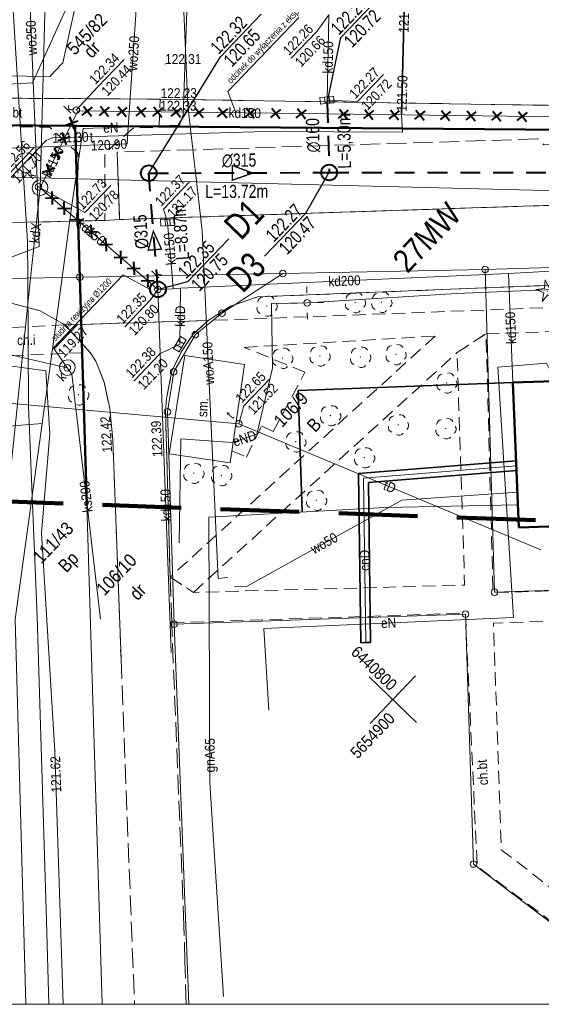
# Model space of a CAD drawing. Extents: x 0 to 6443539, y 0 to 5655063.
# Tile 37 of 64: x 6441157 to 6441197, y 5654557 to 5654632. Entities that reach past the tile are written whole.
import ezdxf
from ezdxf.enums import TextEntityAlignment as Align

# ---------------------------------------------------------------- set-up
doc = ezdxf.new("R2010")
doc.units = 0
doc.header["$MEASUREMENT"] = 0
for name, pattern in [('1.0_0.5', [1.5, 1, -0.5]), ('1.5_0.5', [2, 1.5, -0.5]), ('1.5_1.0', [2.5, 1.5, -1]), ('2', [0.9, 0.6, -0.3]), ('219-500', [0]), ('PRZER2-1', [3, 2, -1]), ('PRZER3-1', [4, 3, -1])]:
    doc.linetypes.add(name, pattern=pattern)
doc.layers.get('0').update_dxf_attribs({"color": 2, "linetype": 'CONTINUOUS', "lineweight": 5})
for name, color, linetype, lineweight in [('!kanalizacja deszczowa', 24, '1.5_1.0', 40), ('!odcinek do zamulenia', 4, 'CONTINUOUS', 40), ('!opisy', 7, 'CONTINUOUS', 18), ('!studnie', 24, 'CONTINUOUS', 40), ('1ramki', 7, 'PRZER2-1', 18), ('Warstwa 63', 7, 'CONTINUOUS', 0), ('z - MPZT', 121, 'PRZER3-1', 18), ('z -kartowanie', 1, 'CONTINUOUS', 5)]:
    doc.layers.add(name, color=color, linetype=linetype, lineweight=lineweight)
for name, color, linetype in [('202-punkt graniczny', 7, 'CONTINUOUS'), ('210-oznaczenie konturu użytku gruntowego', 7, 'CONTINUOUS'), ('211-numer działki ewidencyjnej', 7, 'CONTINUOUS'), ('218-kontur użytku gruntowego', 7, 'CONTINUOUS'), ('219-działka ewidencyjna', 7, 'CONTINUOUS'), ('312-budynek ewidencyjny', 7, 'CONTINUOUS'), ('chodnik', 7, 'CONTINUOUS'), ('chodnik-Atr17', 7, 'CONTINUOUS'), ('drzewo iglaste', 7, 'CONTINUOUS'), ('drzewo liściaste', 7, 'CONTINUOUS'), ('jezdnia', 7, 'CONTINUOUS'), ('komora podziemna', 7, 'CONTINUOUS'), ('kratka ściekowa', 7, 'CONTINUOUS'), ('krawężnik', 7, 'CONTINUOUS'), ('latarnia', 7, 'CONTINUOUS'), ('Liczby', 7, 'CONTINUOUS'), ('Linie_odn', 7, 'CONTINUOUS'), ('obszar utwardzony', 7, 'CONTINUOUS'), ('obudowa ochronna przewodu', 7, 'CONTINUOUS'), ('Opis_PZ', 7, 'CONTINUOUS'), ('pikieta sztuczna', 7, 'CONTINUOUS'), ('pikieta sztuczna-Atr2', 7, 'CONTINUOUS'), ('przewód ciepłowniczy', 7, 'CONTINUOUS'), ('przewód ciepłowniczy-Atr1', 7, 'CONTINUOUS'), ('przewód elektroenergetyczny podziemny', 7, 'CONTINUOUS'), ('przewód elektroenergetyczny podziemny-Atr1', 7, 'CONTINUOUS'), ('przewód gazowy', 7, 'CONTINUOUS'), ('przewód gazowy-Atr1', 7, 'CONTINUOUS'), ('przewód kanalizacyjny', 7, 'CONTINUOUS'), ('przewód kanalizacyjny-Atr1', 7, 'CONTINUOUS'), ('przewód telekomunikacyjny podziemny', 7, 'CONTINUOUS'), ('przewód telekomunikacyjny podziemny-Atr1', 7, 'CONTINUOUS'), ('przewód wodociągowy', 7, 'CONTINUOUS'), ('przewód wodociągowy-Atr1', 7, 'CONTINUOUS'), ('rzedna', 7, 'CONTINUOUS'), ('rzedna-Atr2', 7, 'CONTINUOUS'), ('rzedna-Atr3', 7, 'CONTINUOUS'), ('Teksty', 7, 'CONTINUOUS'), ('Wymiary', 7, 'CONTINUOUS'), ('właz do komory lub kanału - okrągły', 7, 'CONTINUOUS'), ('właz do komory lub kanału - okrągły-Atr17', 7, 'CONTINUOUS'), ('Zakres', 7, 'CONTINUOUS')]:
    doc.layers.add(name, color=color, linetype=linetype)
doc.styles.add('MapaZas', font='geodezja.shx', dxfattribs={"width": 0.9})
doc.styles.get("Standard").update_dxf_attribs({"font": 'Working1250', "width": 0.75})
doc.linetypes.add('NLZ', pattern='A,3,-1,[35,msgB.shx,S=0.008,R=0,X=-0.5,Y=0],3', length=7)
doc.linetypes.add('OLZ', pattern='A,3,-1,[36,msgB.shx,S=0.008,R=0,X=-0.5,Y=0],3', length=7)

# ---------------------------------------------------------------- blocks, each defined once
blk = doc.blocks.new('202')
at = {"color": 0, "linetype": 'Continuous', "lineweight": 0}
blk.add_circle((0, 0), 0.25, dxfattribs=at)
blk = doc.blocks.new('PW01')
at = {"linetype": 'Continuous', "lineweight": 13}
h = blk.add_hatch(color=0, dxfattribs=at)
edge = h.paths.add_edge_path()
edge.add_arc((0, 0), 0.045, 0, 360)
blk = doc.blocks.new('US05')
at = {"color": 0, "linetype": 'Continuous', "lineweight": 13}
for p, q in [((-0.525, -0.25), (-0.525, 0.25)), ((-0.525, 0.25), (-0.175, 0.25)), ((-0.175, -0.25), (-0.175, 0.25)), ((-0.175, 0.25), (0.175, 0.25)), ((0.175, -0.25), (0.175, 0.25)), ((0.175, 0.25), (0.525, 0.25)), ((0.525, -0.25), (0.525, 0.25)), ((-0.525, -0.25), (-0.175, -0.25)), ((-0.175, -0.25), (0.175, -0.25)), ((0.175, -0.25), (0.525, -0.25))]:
    blk.add_line(p, q, dxfattribs=at)
blk = doc.blocks.new('OP021')
at = {"linetype": 'Continuous', "lineweight": 13}
h = blk.add_hatch(color=0, dxfattribs=at)
edge = h.paths.add_edge_path()
edge.add_arc((0, 0), 0.05, 0, 360)
at = {"color": 0, "linetype": 'Continuous', "lineweight": 13}
for centre, start, end in [((0, 0.4), 49.272, 130.728), ((-0.38, 0.124), 121.308, 202.548), ((0.38, 0.124), 337.452, 58.692), ((-0.235, -0.324), 193.221, 274.871), ((0.235, -0.324), 265.129, 346.779)]:
    blk.add_arc(centre, 0.4, start, end, dxfattribs=at)
blk = doc.blocks.new('US22')
at = {"color": 0, "linetype": 'Continuous', "lineweight": 13}
blk.add_circle((0, 0), 0.25, dxfattribs=at)
blk = doc.blocks.new('SM01')
at = {"color": 0, "linetype": 'Continuous', "lineweight": 13}
for p, q in [((-0.53, 0.531), (-0.883, 0.884)), ((0.531, 0.531), (0.884, 0.884)), ((-0.53, -0.53), (-0.883, -0.883)), ((0.531, -0.53), (0.884, -0.883))]:
    blk.add_line(p, q, dxfattribs=at)
blk.add_circle((0, 0), 0.25, dxfattribs=at)
blk = doc.blocks.new('OP011')
at = {"linetype": 'Continuous', "lineweight": 13}
h = blk.add_hatch(color=0, dxfattribs=at)
edge = h.paths.add_edge_path()
edge.add_arc((0, 0), 0.05, 0, 360)
at = {"color": 0, "linetype": 'Continuous', "lineweight": 13}
for p, q in [((-0.828, -0.268), (-0.283, 0.093)), ((-0.283, 0.093), (-0.512, 0.706)), ((-0.512, 0.706), (0, 0.299)), ((0, 0.299), (0.512, 0.706)), ((0.512, 0.706), (0.283, 0.093)), ((0.283, 0.093), (0.828, -0.268)), ((-0.175, -0.24), (-0.828, -0.268)), ((0, -0.87), (-0.175, -0.24)), ((0.175, -0.24), (0, -0.87)), ((0.828, -0.268), (0.175, -0.24))]:
    blk.add_line(p, q, dxfattribs=at)

msp = doc.modelspace()

# ---------------------------------------------------------------- linework, layer by layer
at = {"layer": '!kanalizacja deszczowa'}
for points in [[(6441180.904, 5654625.332), (6441181.054, 5654620.049)], [(6441167.318, 5654620.002), (6441181.054, 5654620.049), (6441239.33, 5654620.068), (6441251.385, 5654619.903)], [(6441168.019, 5654611.162), (6441167.318, 5654620.002)]]:
    msp.add_lwpolyline(points, dxfattribs=at)
at = {"layer": '!kanalizacja deszczowa', "linetype": 'ByBlock'}
for points in [[(6441175.225, 5654620.007, 0.1, 0.1, 0), (6441173.681, 5654620.588, 0.1, 0.1, 0), (6441173.669, 5654619.46, 0.1, 0.1, 0)], [(6441167.668, 5654615.582, 0.1, 0.1, 0), (6441167.269, 5654614.137, 0.1, 0.1, 0), (6441168.291, 5654614.218, 0.1, 0.1, 0)]]:
    msp.add_lwpolyline(points, format="xyseb", close=True, dxfattribs=at)
at = {"layer": '!odcinek do zamulenia'}
for p, q in [((6441162.257, 5654624.419), (6441163.033, 5654625.033)), ((6441162.337, 5654625.114), (6441162.952, 5654624.338)), ((6441163.556, 5654624.403), (6441164.332, 5654625.018)), ((6441163.637, 5654625.098), (6441164.252, 5654624.322)), ((6441164.906, 5654624.386), (6441165.682, 5654625.001)), ((6441164.986, 5654625.082), (6441165.601, 5654624.306)), ((6441166.356, 5654624.369), (6441167.132, 5654624.983)), ((6441166.437, 5654625.064), (6441167.052, 5654624.288)), ((6441167.626, 5654624.353), (6441168.402, 5654624.968)), ((6441167.707, 5654625.049), (6441168.321, 5654624.273)), ((6441169.036, 5654624.336), (6441169.812, 5654624.951)), ((6441169.117, 5654625.031), (6441169.731, 5654624.255)), ((6441170.756, 5654624.315), (6441171.532, 5654624.93)), ((6441170.837, 5654625.011), (6441171.451, 5654624.234)), ((6441172.556, 5654624.293), (6441173.332, 5654624.908)), ((6441172.637, 5654624.989), (6441173.251, 5654624.213)), ((6441174.656, 5654624.268), (6441175.432, 5654624.882)), ((6441174.736, 5654624.963), (6441175.351, 5654624.187)), ((6441176.606, 5654624.244), (6441177.382, 5654624.859)), ((6441176.686, 5654624.939), (6441177.301, 5654624.163)), ((6441178.555, 5654624.22), (6441179.331, 5654624.835)), ((6441178.636, 5654624.915), (6441179.251, 5654624.139)), ((6441181.755, 5654624.181), (6441182.531, 5654624.796)), ((6441181.836, 5654624.876), (6441182.45, 5654624.1)), ((6441183.687, 5654624.157), (6441184.463, 5654624.772)), ((6441183.768, 5654624.852), (6441184.382, 5654624.076)), ((6441185.636, 5654624.132), (6441186.412, 5654624.747)), ((6441185.717, 5654624.828), (6441186.331, 5654624.052)), ((6441187.585, 5654624.108), (6441188.361, 5654624.722)), ((6441187.665, 5654624.803), (6441188.28, 5654624.027)), ((6441189.614, 5654624.779), (6441190.229, 5654624.003)), ((6441191.563, 5654624.754), (6441192.178, 5654623.978)), ((6441193.512, 5654624.729), (6441194.126, 5654623.953)), ((6441160.977, 5654623.664), (6441161.914, 5654623.984)), ((6441161.286, 5654624.292), (6441161.605, 5654623.355)), ((6441189.534, 5654624.083), (6441190.31, 5654624.698)), ((6441191.482, 5654624.059), (6441192.258, 5654624.673)), ((6441193.431, 5654624.034), (6441194.207, 5654624.649)), ((6441195.38, 5654624.009), (6441196.156, 5654624.624)), ((6441195.461, 5654624.705), (6441196.075, 5654623.929)), ((6441160.395, 5654622.479), (6441161.332, 5654622.799)), ((6441160.704, 5654623.107), (6441161.023, 5654622.171)), ((6441160.139, 5654621.959), (6441160.459, 5654621.022)), ((6441159.831, 5654621.33), (6441160.768, 5654621.65)), ((6441159.23, 5654620.088), (6441160.167, 5654620.407)), ((6441159.539, 5654620.716), (6441159.859, 5654619.779)), ((6441159.457, 5654618.1), (6441160.446, 5654618.131)), ((6441159.936, 5654618.61), (6441159.967, 5654617.621)), ((6441160.366, 5654617.317), (6441161.356, 5654617.348)), ((6441160.845, 5654617.827), (6441160.876, 5654616.837)), ((6441161.367, 5654616.454), (6441162.356, 5654616.485)), ((6441161.846, 5654616.965), (6441161.877, 5654615.975)), ((6441162.916, 5654616.031), (6441162.947, 5654615.041)), ((6441162.437, 5654615.52), (6441163.426, 5654615.551)), ((6441164.036, 5654615.065), (6441164.067, 5654614.076)), ((6441163.557, 5654614.555), (6441164.546, 5654614.586)), ((6441164.694, 5654613.575), (6441165.683, 5654613.606)), ((6441165.173, 5654614.085), (6441165.204, 5654613.096)), ((6441165.685, 5654612.733), (6441166.674, 5654612.764)), ((6441166.164, 5654613.244), (6441166.195, 5654612.254)), ((6441167.218, 5654612.323), (6441167.249, 5654611.333)), ((6441166.739, 5654611.813), (6441167.728, 5654611.844))]:
    msp.add_line(p, q, dxfattribs=at)
at = {"layer": '!opisy', "color": 24}
for points in [[(6441178.743, 5654631.847), (6441173.349, 5654626.214), (6441173.954, 5654624.597)], [(6441159.981, 5654606.619), (6441165.375, 5654612.252), (6441167.419, 5654611.157)]]:
    msp.add_lwpolyline(points, dxfattribs=at)
at = {"layer": '!studnie'}
for centre in [(6441167.318, 5654620.002), (6441181.054, 5654620.049), (6441168.019, 5654611.162)]:
    msp.add_circle(centre, 0.6, dxfattribs=at)
at = {"color": 0, "lineweight": 13}
for p, q in [((6441187.715, 5654578.199), (6441184.104, 5654581.657)), ((6441187.715, 5654578.199), (6441184.104, 5654581.657)), ((6441187.715, 5654578.199), (6441184.104, 5654581.657)), ((6441187.715, 5654578.199), (6441184.104, 5654581.657)), ((6441185.91, 5654579.928), (6441187.639, 5654581.734)), ((6441185.91, 5654579.928), (6441187.639, 5654581.734)), ((6441184.181, 5654578.123), (6441185.91, 5654579.928)), ((6441184.181, 5654578.123), (6441185.91, 5654579.928))]:
    msp.add_line(p, q, dxfattribs=at)
at = {"layer": '1ramki', "color": 0, "linetype": 'Continuous', "lineweight": 13, "flags": 128}
msp.add_lwpolyline([(6441071.681, 5654696.745), (6441272.347, 5654696.745), (6441272.347, 5654556.737), (6441071.681, 5654556.737)], close=True, dxfattribs=at)
msp.add_lwpolyline([(6441071.681, 5654696.745), (6441272.347, 5654696.745), (6441272.347, 5654556.737), (6441071.681, 5654556.737)], close=True, dxfattribs=at)
at = {"layer": '218-kontur użytku gruntowego', "color": 0, "linetype": 'Continuous', "lineweight": 13, "flags": 128}
for points in [[(6441213.965, 5654613.304), (6441192.924, 5654612.671)], [(6441192.924, 5654612.671), (6441213.965, 5654613.304)], [(6441162.064, 5654612.081), (6441152.633, 5654611.905)], [(6441152.633, 5654611.905), (6441162.064, 5654612.081)], [(6441177.533, 5654612.359), (6441172.895, 5654609.352)], [(6441172.895, 5654609.352), (6441177.533, 5654612.359)], [(6441192.924, 5654612.671), (6441177.533, 5654612.359)], [(6441177.533, 5654612.359), (6441192.924, 5654612.671)], [(6441172.895, 5654609.352), (6441170.865, 5654607.709)], [(6441170.865, 5654607.709), (6441172.895, 5654609.352)], [(6441170.865, 5654607.709), (6441169.215, 5654604.887)], [(6441169.215, 5654604.887), (6441170.865, 5654607.709)], [(6441169.215, 5654604.887), (6441168.751, 5654601.829)], [(6441168.751, 5654601.829), (6441169.215, 5654604.887)], [(6441168.751, 5654601.829), (6441169.242, 5654585.671)], [(6441169.242, 5654585.671), (6441168.751, 5654601.829)]]:
    msp.add_lwpolyline(points, dxfattribs=at)
at = {"layer": '218-kontur użytku gruntowego', "color": 0, "linetype": 'Continuous', "lineweight": 13}
for points in [[(6441163.779, 5654556.737), (6441162.064, 5654612.081)], [(6441162.064, 5654612.081), (6441163.779, 5654556.737)], [(6441169.242, 5654585.671), (6441170.363, 5654556.737)], [(6441170.363, 5654556.737), (6441169.242, 5654585.671)]]:
    msp.add_lwpolyline(points, dxfattribs=at)
at = {"layer": '219-działka ewidencyjna', "color": 0, "linetype": '219-500', "lineweight": 13, "flags": 128}
for points in [[(6441213.886, 5654618.282), (6441130.262, 5654620.367)], [(6441213.965, 5654613.304), (6441192.924, 5654612.671)], [(6441152.633, 5654611.905), (6441162.064, 5654612.081)], [(6441177.533, 5654612.359), (6441162.064, 5654612.081)], [(6441177.533, 5654612.359), (6441172.895, 5654609.352)], [(6441192.924, 5654612.671), (6441177.533, 5654612.359)], [(6441192.924, 5654612.671), (6441193.64, 5654588.116)], [(6441172.895, 5654609.352), (6441170.865, 5654607.709)], [(6441169.215, 5654604.887), (6441170.865, 5654607.709)], [(6441168.751, 5654601.829), (6441169.215, 5654604.887)], [(6441169.242, 5654585.671), (6441168.751, 5654601.829)], [(6441193.64, 5654588.116), (6441235.162, 5654589.504)], [(6441191.441, 5654586.442), (6441169.242, 5654585.671)], [(6441191.441, 5654586.442), (6441192.037, 5654567.415)], [(6441192.037, 5654567.415), (6441198.811, 5654562.286)]]:
    msp.add_lwpolyline(points, dxfattribs=at)
at = {"layer": '219-działka ewidencyjna', "color": 0, "linetype": '219-500', "lineweight": 13}
for points in [[(6441162.064, 5654612.081), (6441163.779, 5654556.737)], [(6441170.363, 5654556.737), (6441169.242, 5654585.671)]]:
    msp.add_lwpolyline(points, dxfattribs=at)
at = {"layer": '312-budynek ewidencyjny', "color": 0, "linetype": 'Continuous', "lineweight": 50, "flags": 128}
for points in [[(6441195.048, 5654604.075), (6441226.507, 5654605.074)], [(6441195.492, 5654593.03), (6441195.048, 5654604.075)], [(6441226.823, 5654594.083), (6441195.492, 5654593.03)]]:
    msp.add_lwpolyline(points, dxfattribs=at)
at = {"layer": 'chodnik', "color": 0, "linetype": '1.0_0.5', "lineweight": 13}
for p, q in [((6441231.802, 5654611.067), (6441171.839, 5654608.784)), ((6441171.839, 5654608.784), (6441170.709, 5654607.749)), ((6441189.122, 5654607.603), (6441168.952, 5654589.258)), ((6441170.709, 5654607.749), (6441169.804, 5654606.428)), ((6441174.592, 5654606.743), (6441189.122, 5654607.603)), ((6441190.797, 5654606.345), (6441193.008, 5654607.786)), ((6441193.008, 5654607.786), (6441202.699, 5654608.074)), ((6441179.21, 5654604.842), (6441174.592, 5654606.743)), ((6441169.804, 5654606.428), (6441169.072, 5654604.941)), ((6441170.717, 5654588.094), (6441190.797, 5654606.345)), ((6441169.072, 5654604.941), (6441168.679, 5654602.853)), ((6441176.803, 5654600.334), (6441179.21, 5654604.842)), ((6441168.679, 5654602.853), (6441168.595, 5654601.839)), ((6441174.766, 5654598.394), (6441175.903, 5654600.781)), ((6441175.903, 5654600.781), (6441176.803, 5654600.334)), ((6441173.651, 5654598.873), (6441174.766, 5654598.394)), ((6441168.952, 5654589.258), (6441170.717, 5654588.094))]:
    msp.add_line(p, q, dxfattribs=at)
at = {"layer": 'chodnik', "color": 0, "linetype": '1.0_0.5', "lineweight": 13, "flags": 128}
for points in [[(6441168.178, 5654625.637), (6441153.366, 5654625.726), (6441144.133, 5654625.859), (6441142.701, 5654625.679), (6441141.626, 5654625.352), (6441130.327, 5654621.302), (6441130.41, 5654621.056), (6441130.493, 5654620.796), (6441130.591, 5654620.551), (6441130.695, 5654620.313), (6441130.924, 5654619.844), (6441131.056, 5654619.62), (6441131.342, 5654619.181), (6441131.502, 5654618.972), (6441131.836, 5654618.569), (6441132.205, 5654618.188), (6441132.588, 5654617.836), (6441132.789, 5654617.67), (6441133.005, 5654617.519), (6441133.449, 5654617.232), (6441133.664, 5654617.095), (6441133.9, 5654616.98), (6441135.005, 5654619.869), (6441136.361, 5654621.242), (6441142.003, 5654623.33), (6441143.493, 5654623.744), (6441144.884, 5654623.838), (6441148.501, 5654623.697), (6441148.47, 5654623.202), (6441149.843, 5654623.161), (6441149.881, 5654623.692), (6441159.773, 5654623.496), (6441161.952, 5654621.492), (6441161.873, 5654616.348), (6441163.965, 5654616.408), (6441163.967, 5654621.515), (6441166.181, 5654623.479), (6441168.119, 5654623.45)], [(6441233.251, 5654609.79), (6441231.802, 5654611.067), (6441231.273, 5654609.025), (6441233.727, 5654604.821), (6441233.347, 5654589.359), (6441193.535, 5654588.065), (6441193.008, 5654607.786), (6441190.797, 5654606.345), (6441191.372, 5654588.64), (6441170.717, 5654588.094), (6441168.952, 5654589.258), (6441169.063, 5654585.773), (6441191.425, 5654586.512), (6441192.331, 5654567.231), (6441199.253, 5654562.097), (6441200.954, 5654563.266), (6441194.163, 5654568.508), (6441193.57, 5654585.76), (6441235.138, 5654587.021), (6441235.656, 5654595.746), (6441235.865, 5654604.393), (6441235.368, 5654606.405), (6441234.618, 5654608.051)], [(6441160.926, 5654608.449), (6441139.638, 5654607.429), (6441139.704, 5654605.358), (6441162.86, 5654606.362)]]:
    msp.add_lwpolyline(points, close=True, dxfattribs=at)
at = {"layer": 'jezdnia', "color": 0, "linetype": '1.5_0.5', "lineweight": 13}
for points in [[(6441153.366, 5654625.726), (6441168.178, 5654625.637), (6441217.068, 5654624.858), (6441231.274, 5654624.67)], [(6441235.489, 5654618.82), (6441215.777, 5654618.146), (6441165.102, 5654616.468), (6441163.965, 5654616.408), (6441161.873, 5654616.348), (6441138.33, 5654615.895)], [(6441156.845, 5654610.115), (6441159.05, 5654609.526), (6441160.926, 5654608.449), (6441171.839, 5654608.784), (6441173.548, 5654609.889), (6441175.605, 5654610.578), (6441226.054, 5654612.597), (6441228.22, 5654612.531), (6441229.907, 5654611.995), (6441231.802, 5654611.067), (6441233.251, 5654609.79), (6441234.618, 5654608.051), (6441235.368, 5654606.405), (6441235.865, 5654604.393), (6441235.656, 5654595.746), (6441235.138, 5654587.021), (6441235.066, 5654585.775), (6441234.476, 5654579.361), (6441233.728, 5654563.629), (6441233.664, 5654562.638), (6441228.839, 5654561.111), (6441228.596, 5654556.737)], [(6441170.177, 5654556.737), (6441170.06, 5654559.979), (6441170.001, 5654562.722), (6441169.063, 5654585.773), (6441168.952, 5654589.258), (6441168.594, 5654601.868), (6441168.679, 5654602.853), (6441169.072, 5654604.941), (6441169.804, 5654606.428), (6441170.709, 5654607.749), (6441171.839, 5654608.784), (6441160.926, 5654608.449), (6441162.86, 5654606.362), (6441163.278, 5654605.685), (6441163.927, 5654604.094), (6441164.345, 5654602.101), (6441164.581, 5654599.716), (6441165.205, 5654583.002), (6441166.235, 5654556.737)]]:
    msp.add_lwpolyline(points, dxfattribs=at)
at = {"layer": 'komora podziemna', "color": 0, "linetype": 'Continuous', "lineweight": 13, "flags": 128}
for points in [[(6441159.273, 5654619.447), (6441159.467, 5654619.316), (6441159.599, 5654619.121), (6441159.639, 5654618.889), (6441159.594, 5654618.668), (6441159.471, 5654618.468), (6441159.269, 5654618.343), (6441159.044, 5654618.296), (6441158.823, 5654618.341), (6441158.623, 5654618.464), (6441158.498, 5654618.666), (6441158.451, 5654618.891), (6441158.488, 5654619.118), (6441158.619, 5654619.312), (6441158.814, 5654619.444), (6441159.046, 5654619.484)], [(6441168.44, 5654611.582), (6441168.565, 5654611.38), (6441168.612, 5654611.155), (6441168.575, 5654610.927), (6441168.445, 5654610.734), (6441168.249, 5654610.602), (6441168.017, 5654610.562), (6441167.79, 5654610.599), (6441167.596, 5654610.729), (6441167.464, 5654610.925), (6441167.424, 5654611.157), (6441167.469, 5654611.377), (6441167.592, 5654611.578), (6441167.794, 5654611.703), (6441168.019, 5654611.75), (6441168.24, 5654611.705)], [(6441161.539, 5654605.619), (6441161.678, 5654605.431), (6441161.718, 5654605.198), (6441161.666, 5654604.971), (6441161.543, 5654604.77), (6441161.341, 5654604.646), (6441161.116, 5654604.598), (6441160.895, 5654604.643), (6441160.695, 5654604.766), (6441160.57, 5654604.969), (6441160.516, 5654605.201), (6441160.553, 5654605.428), (6441160.691, 5654605.615), (6441160.879, 5654605.753), (6441161.118, 5654605.801), (6441161.352, 5654605.756)]]:
    msp.add_lwpolyline(points, close=True, dxfattribs=at)
at = {"layer": 'krawężnik', "color": 0, "linetype": 'Continuous', "lineweight": 13, "flags": 128}
for points in [[(6441168.178, 5654625.637), (6441153.366, 5654625.726)], [(6441168.178, 5654625.637), (6441217.068, 5654624.858), (6441231.274, 5654624.67)], [(6441231.274, 5654624.67), (6441232.539, 5654623.389), (6441234.701, 5654620.904), (6441236.231, 5654618.844), (6441215.777, 5654618.146), (6441165.102, 5654616.468)], [(6441165.102, 5654616.468), (6441164.906, 5654621.598)], [(6441163.965, 5654616.408), (6441161.873, 5654616.348), (6441138.33, 5654615.895)], [(6441165.102, 5654616.468), (6441163.965, 5654616.408)], [(6441231.802, 5654611.067), (6441229.907, 5654611.995), (6441228.22, 5654612.531), (6441226.054, 5654612.597), (6441175.605, 5654610.578), (6441173.548, 5654609.889), (6441171.839, 5654608.784), (6441170.709, 5654607.749), (6441169.804, 5654606.428)], [(6441162.86, 5654606.362), (6441160.926, 5654608.449), (6441159.05, 5654609.526), (6441156.845, 5654610.115), (6441155.01, 5654610.252), (6441138.314, 5654609.805)], [(6441165.205, 5654583.002), (6441164.581, 5654599.716), (6441164.345, 5654602.101), (6441163.927, 5654604.094), (6441163.278, 5654605.685), (6441162.86, 5654606.362)], [(6441169.804, 5654606.428), (6441169.072, 5654604.941), (6441168.679, 5654602.853), (6441168.594, 5654601.868), (6441168.952, 5654589.258)]]:
    msp.add_lwpolyline(points, dxfattribs=at)
at = {"layer": 'Linie_odn', "color": 24}
for points in [[(6441180.904, 5654625.332), (6441181.937, 5654630.316), (6441185.049, 5654633.566)], [(6441167.318, 5654620.002), (6441172.776, 5654628.855), (6441175.889, 5654632.105)], [(6441181.037, 5654620.054), (6441179.25, 5654616.929), (6441176.138, 5654613.679)], [(6441167.981, 5654611.158), (6441170.304, 5654611.761), (6441173.417, 5654615.011)]]:
    msp.add_lwpolyline(points, dxfattribs=at)
at = {"layer": 'obszar utwardzony', "color": 0, "linetype": '1.5_0.5', "lineweight": 13, "flags": 128}
msp.add_lwpolyline([(6441196.945, 5654622.611), (6441164.906, 5654621.598), (6441165.102, 5654616.468), (6441215.777, 5654618.146), (6441236.231, 5654618.844), (6441234.701, 5654620.904), (6441232.539, 5654623.389), (6441216.892, 5654622.852), (6441197.393, 5654622.154)], close=True, dxfattribs=at)
at = {"layer": 'obudowa ochronna przewodu', "color": 0, "lineweight": 35}
for p, q in [((6441195.275, 5654598.11), (6441183.29, 5654597.136)), ((6441195.275, 5654598.11), (6441195.305, 5654597.736)), ((6441183.29, 5654597.136), (6441183.46, 5654584.264)), ((6441195.336, 5654597.362), (6441184.05, 5654596.445)), ((6441195.336, 5654597.362), (6441195.305, 5654597.736)), ((6441184.05, 5654596.445), (6441184.21, 5654584.273)), ((6441183.46, 5654584.264), (6441183.835, 5654584.269)), ((6441184.21, 5654584.273), (6441183.835, 5654584.269))]:
    msp.add_line(p, q, dxfattribs=at)
at = {"layer": 'obudowa ochronna przewodu', "color": 0, "linetype": 'Continuous', "lineweight": 35, "flags": 128}
msp.add_lwpolyline([(6441186.564, 5654624.465), (6441186.795, 5654633.41)], dxfattribs=at)
at = {"layer": 'przewód ciepłowniczy', "color": 0, "linetype": 'Continuous', "lineweight": 13, "flags": 128}
msp.add_lwpolyline([(6441195.305, 5654597.736), (6441183.67, 5654596.791), (6441183.835, 5654584.269)], dxfattribs=at)
at = {"layer": 'przewód elektroenergetyczny podziemny', "color": 0, "linetype": 'Continuous', "lineweight": 13, "flags": 128}
for points in [[(6441167.209, 5654653.065), (6441165.523, 5654652.23), (6441163.846, 5654651.274), (6441164.97, 5654648.024), (6441170.136, 5654646.912), (6441170.265, 5654633.774), (6441169.944, 5654624.431), (6441169.65, 5654623.66), (6441162.321, 5654623.396), (6441161.471, 5654617.563), (6441160.721, 5654612.052)], [(6441152.979, 5654611.905), (6441153.205, 5654617.172), (6441153.924, 5654621.842), (6441154.199, 5654627.435), (6441159.774, 5654627.372), (6441160.77, 5654628.398), (6441163.28, 5654639.853), (6441162.261, 5654640.539), (6441162.092, 5654641.461), (6441163.19, 5654642.03), (6441165.131, 5654641.584)], [(6441165.131, 5654641.584), (6441158.455, 5654626.876), (6441151.425, 5654626.505), (6441151.014, 5654611.862)], [(6441233.166, 5654603.253), (6441232.637, 5654605.837), (6441231.226, 5654608.282), (6441227.913, 5654611.357), (6441226.053, 5654612.293), (6441206.769, 5654611.514), (6441190.757, 5654610.842), (6441179.371, 5654610.129)], [(6441169.624, 5654591.854), (6441169.757, 5654599.785), (6441173.667, 5654599.502), (6441175.556, 5654600.13), (6441176.741, 5654605.156), (6441176.67, 5654610.084), (6441179.371, 5654610.129)], [(6441198.285, 5654604.173), (6441197.605, 5654605.545), (6441193.891, 5654605.224), (6441195.082, 5654586.181), (6441176.074, 5654585.345), (6441176.471, 5654579.137)], [(6441159.214, 5654600.95), (6441152.853, 5654600.452), (6441152.097, 5654601.036), (6441152.072, 5654604.799)]]:
    msp.add_lwpolyline(points, dxfattribs=at)
at = {"layer": 'przewód elektroenergetyczny podziemny', "color": 0, "linetype": 'Continuous', "lineweight": 13}
msp.add_lwpolyline([(6441157.957, 5654556.737), (6441157.153, 5654586.06), (6441159.214, 5654600.95), (6441159.844, 5654605.526), (6441160.721, 5654612.052)], dxfattribs=at)
at = {"layer": 'przewód gazowy', "color": 0, "linetype": 'Continuous', "lineweight": 13}
msp.add_lwpolyline([(6441160.808, 5654556.737), (6441160.179, 5654576.018), (6441159.154, 5654592.617), (6441159.79, 5654600.149), (6441159.474, 5654604.952), (6441155.069, 5654605.557), (6441148.172, 5654605.266), (6441143.994, 5654605.168), (6441143.809, 5654609.5), (6441143.698, 5654611.683)], dxfattribs=at)
at = {"layer": 'przewód gazowy', "color": 0, "linetype": 'Continuous', "lineweight": 13, "flags": 128}
msp.add_lwpolyline([(6441173.018, 5654557.328), (6441171.979, 5654573.608), (6441171.895, 5654593.82), (6441185.317, 5654594.563), (6441195.419, 5654594.761)], dxfattribs=at)
at = {"layer": 'przewód kanalizacyjny', "color": 0, "linetype": 'Continuous', "lineweight": 13, "flags": 128}
for points in [[(6441159.908, 5654653.813), (6441159.516, 5654635.995), (6441159.045, 5654618.89)], [(6441181.039, 5654632.055), (6441180.897, 5654625.559)], [(6441180.927, 5654624.506), (6441180.897, 5654625.559)], [(6441161.917, 5654624.738), (6441159.045, 5654618.89)], [(6441180.927, 5654624.506), (6441161.917, 5654624.738)], [(6441239.398, 5654624.783), (6441239.519, 5654623.767), (6441180.927, 5654624.506)], [(6441158.324, 5654612.007), (6441159.045, 5654618.89)], [(6441166.843, 5654612.17), (6441159.045, 5654618.89)], [(6441168.756, 5654616.25), (6441169.099, 5654612.212)], [(6441204.426, 5654612.885), (6441194.706, 5654612.364)], [(6441156.479, 5654594.334), (6441158.324, 5654612.007)], [(6441168.018, 5654611.156), (6441166.843, 5654612.17)], [(6441169.099, 5654612.212), (6441169.17, 5654611.202)], [(6441194.706, 5654612.364), (6441169.742, 5654611.236)], [(6441194.706, 5654612.364), (6441195.048, 5654604.075)], [(6441169.17, 5654611.202), (6441169.742, 5654611.236)], [(6441169.678, 5654606.991), (6441169.742, 5654611.236)], [(6441168.018, 5654611.156), (6441169.17, 5654611.202)], [(6441168.018, 5654611.156), (6441169.013, 5654583.523)], [(6441147.654, 5654608.282), (6441161.117, 5654605.193)], [(6441161.117, 5654605.193), (6441161.467, 5654604.705), (6441163.639, 5654586.052)]]:
    msp.add_lwpolyline(points, dxfattribs=at)
at = {"layer": 'przewód telekomunikacyjny podziemny', "color": 0, "linetype": 'Continuous', "lineweight": 13}
msp.add_lwpolyline([(6441156.247, 5654619.091), (6441159.498, 5654622.486), (6441159.974, 5654622.68), (6441165.862, 5654622.857), (6441176.224, 5654623.166), (6441186.636, 5654623.123), (6441186.564, 5654624.465), (6441186.795, 5654633.41), (6441187.609, 5654638.931), (6441188.076, 5654638.941), (6441188.677, 5654638.932), (6441189.278, 5654638.953), (6441225.58, 5654638.721), (6441270.328, 5654637.78), (6441270.376, 5654632.307), (6441270.443, 5654616.791), (6441270.322, 5654614.9), (6441270.61, 5654614.652)], dxfattribs=at)
at = {"layer": 'przewód telekomunikacyjny podziemny', "color": 0, "linetype": 'Continuous', "lineweight": 13, "flags": 128}
for points in [[(6441174.174, 5654600.928), (6441132.576, 5654604.652)], [(6441197.17, 5654591.34), (6441174.174, 5654600.928)]]:
    msp.add_lwpolyline(points, dxfattribs=at)
at = {"layer": 'przewód wodociągowy', "color": 0, "linetype": 'Continuous', "lineweight": 13, "flags": 128}
for points in [[(6441158.105, 5654612.009), (6441158.08, 5654614.802), (6441156.838, 5654634.876), (6441155.893, 5654648.463), (6441156.267, 5654662.879)], [(6441156.824, 5654662), (6441156.918, 5654661.231), (6441158.184, 5654635.11), (6441158.819, 5654619.522), (6441158.965, 5654614.411), (6441152.385, 5654611.906)], [(6441147.359, 5654621.579), (6441165.663, 5654622.244), (6441165.736, 5654623.13), (6441166.544, 5654635.108), (6441166.817, 5654639.499), (6441169.674, 5654639.518)], [(6441173.352, 5654589.226), (6441172.611, 5654589.16), (6441171.387, 5654615.6), (6441170.282, 5654625.145), (6441169.674, 5654639.518)], [(6441173.855, 5654588.522), (6441174.767, 5654588.549), (6441186.578, 5654595.114), (6441195.385, 5654595.708)]]:
    msp.add_lwpolyline(points, dxfattribs=at)
at = {"layer": 'przewód wodociągowy', "color": 0, "linetype": 'Continuous', "lineweight": 13}
msp.add_lwpolyline([(6441158.105, 5654612.009), (6441158.161, 5654602.25), (6441158.819, 5654586.237), (6441159.54, 5654563.09), (6441159.719, 5654556.737)], dxfattribs=at)
at = {"layer": 'rzedna-Atr2', "color": 0, "lineweight": 13, "flags": 128}
for points in [[(6441181.039, 5654632.055), (6441180.118, 5654630.79), (6441178.167, 5654628.752)], [(6441161.803, 5654624.792), (6441163.42, 5654626.538), (6441165.434, 5654628.642)], [(6441180.897, 5654625.559), (6441183.219, 5654625.454), (6441185.196, 5654627.519)], [(6441153.751, 5654618.712), (6441156.626, 5654619.891), (6441158.577, 5654621.93)], [(6441158.923, 5654618.965), (6441162.453, 5654616.998), (6441164.426, 5654619.059)], [(6441168.756, 5654616.25), (6441168.43, 5654617.269), (6441170.408, 5654619.333)], [(6441168.018, 5654611.156), (6441167.462, 5654610.373), (6441165.488, 5654608.312)], [(6441161.117, 5654605.193), (6441160.11, 5654606.628), (6441161.863, 5654608.459)], [(6441169.678, 5654606.991), (6441168.16, 5654606.243), (6441166.186, 5654604.182)], [(6441174.174, 5654600.928), (6441174.554, 5654602.294), (6441176.506, 5654604.332)]]:
    msp.add_lwpolyline(points, dxfattribs=at)
at = {"layer": 'z - MPZT', "color": 0, "linetype": 'Continuous', "lineweight": 50}
for p, q in [((6441146.877, 5654623.725), (6441234.269, 5654623)), ((6441162.6, 5654594.791), (6441161.708, 5654623.584))]:
    msp.add_line(p, q, dxfattribs=at)
at = {"layer": 'z - MPZT', "color": 0, "linetype": 'NLZ', "lineweight": 35}
for p, q in [((6441195.048, 5654604.075), (6441226.507, 5654605.074)), ((6441178.706, 5654603.46), (6441195.048, 5654604.075))]:
    msp.add_line(p, q, dxfattribs=at)
msp.add_lwpolyline([(6441178.987, 5654594.21), (6441178.706, 5654603.46)], dxfattribs=at)
at = {"layer": 'z -kartowanie', "color": 0, "linetype": 'Continuous', "lineweight": 18}
msp.add_lwpolyline([(6441170.058, 5654606.129), (6441174.599, 5654605.449), (6441173.517, 5654597.943), (6441168.862, 5654598.648), (6441170.058, 5654606.129)], dxfattribs=at)
at = {"layer": 'Zakres', "color": 221, "linetype": '2', "lineweight": 100, "ltscale": 10, "flags": 128}
msp.add_lwpolyline([(6441115.162, 5654670.978), (6441103.796, 5654596.878), (6441245.253, 5654591.859), (6441257.171, 5654646.365), (6441175.823, 5654646.59), (6441180.089, 5654668.395)], close=True, dxfattribs=at)

# ---------------------------------------------------------------- block references
at = {"layer": '202-punkt graniczny', "color": 0, "linetype": 'Continuous', "lineweight": 13, "rotation": 46.24115728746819}
for p in [(6441192.924, 5654612.671), (6441162.064, 5654612.081), (6441177.533, 5654612.359), (6441172.895, 5654609.352), (6441170.865, 5654607.709), (6441169.215, 5654604.887), (6441168.751, 5654601.829), (6441193.64, 5654588.116), (6441191.441, 5654586.442), (6441169.242, 5654585.671), (6441192.037, 5654567.415)]:
    msp.add_blockref('202', p, dxfattribs=at)
at = {"layer": 'drzewo iglaste', "color": 0, "linetype": 'Continuous', "lineweight": 13, "rotation": 46.24115728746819}
msp.add_blockref('OP011', (6441197.663, 5654611.027), dxfattribs=at)
at = {"layer": 'drzewo liściaste', "color": 0, "linetype": 'Continuous', "lineweight": 13, "rotation": 46.24115728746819}
for p in [(6441183.041, 5654610.159), (6441185.049, 5654610.188), (6441176.306, 5654609.893), (6441177.503, 5654605.922), (6441180.349, 5654606.09), (6441183.435, 5654606.001), (6441186.133, 5654606.201), (6441189.999, 5654604.036), (6441161.961, 5654603.139), (6441181.148, 5654601.546), (6441186.312, 5654600.851), (6441189.926, 5654600.562), (6441178.503, 5654599.564), (6441183.735, 5654598.348), (6441170.74, 5654597.168), (6441172.851, 5654597.002), (6441180.078, 5654595.107)]:
    msp.add_blockref('OP021', p, dxfattribs=at)
at = {"layer": 'kratka ściekowa', "color": 0, "linetype": 'Continuous', "lineweight": 13}
for p, rotation in [((6441180.897, 5654625.559), 185.310157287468), ((6441168.756, 5654616.25), 182.860157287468), ((6441169.678, 5654606.991), 59.15115728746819)]:
    msp.add_blockref('US05', p, dxfattribs=dict(at, rotation=rotation))
at = {"layer": 'latarnia', "color": 0, "linetype": 'Continuous', "lineweight": 13, "rotation": 46.24115728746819}
msp.add_blockref('SM01', (6441179.371, 5654610.129), dxfattribs=at)
at = {"layer": 'pikieta sztuczna', "color": 0, "linetype": 'Continuous', "lineweight": 13, "rotation": 46.24115728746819}
for p in [(6441168.566, 5654628.312), (6441168.178, 5654625.637), (6441168.202, 5654625.517), (6441164.345, 5654602.101), (6441168.594, 5654601.868)]:
    msp.add_blockref('PW01', p, dxfattribs=at)
at = {"layer": 'rzedna', "color": 0, "linetype": 'Continuous', "lineweight": 13, "rotation": 46.24115728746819}
for p in [(6441180.897, 5654625.559), (6441161.803, 5654624.792), (6441186.564, 5654624.465), (6441159.974, 5654622.68), (6441165.663, 5654622.244), (6441158.923, 5654618.965), (6441168.756, 5654616.25), (6441168.018, 5654611.156), (6441169.678, 5654606.991), (6441161.117, 5654605.193), (6441174.174, 5654600.928), (6441160.179, 5654576.018)]:
    msp.add_blockref('PW01', p, dxfattribs=at)
at = {"layer": 'właz do komory lub kanału - okrągły', "color": 0, "linetype": 'Continuous', "lineweight": 13, "rotation": 46.24115728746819}
for p in [(6441161.803, 5654624.792), (6441158.923, 5654618.965), (6441168.018, 5654611.156), (6441161.117, 5654605.193), (6441174.174, 5654600.928)]:
    msp.add_blockref('US22', p, dxfattribs=at)
at = {"layer": 'z -kartowanie', "color": 0, "linetype": 'Continuous', "lineweight": 18, "rotation": 46.24115728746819}
msp.add_blockref('OP021', (6441157.943, 5654620.79), dxfattribs=at)

# ---------------------------------------------------------------- texts
at = {"layer": '!opisy', "color": 24, "char_height": 0.5, "attachment_point": 1, "rotation": 46.24116}
for s, insert, width in [('odcinek do wyłączenia z eksploatacji', (6441173.228, 5654627.132), 9.11731), ('studnia rewizyjna %%C1200', (6441159.86, 5654607.537), 7.1)]:
    msp.add_mtext(s, dxfattribs=dict(at, insert=insert, width=width))
at = {"layer": '210-oznaczenie konturu użytku gruntowego', "color": 0, "linetype": 'Continuous', "lineweight": 13, "style": 'MapaZas', "width": 0.9}
for s, p in [('dr', (6441162.973, 5654628.684)), ('B', (6441179.987, 5654600.218)), ('Bp', (6441161.044, 5654589.533)), ('dr', (6441166.47, 5654587.413))]:
    msp.add_text(s, height=1, rotation=46.24116, dxfattribs=at).set_placement(p)
at = {"layer": '211-numer działki ewidencyjnej', "color": 0, "linetype": 'Continuous', "lineweight": 13, "style": 'MapaZas', "width": 0.9}
for s, p in [('545/82', (6441161.69, 5654628.921)), ('106/9', (6441177.459, 5654600.586)), ('111/43', (6441159.128, 5654590.203)), ('106/10', (6441163.942, 5654587.781))]:
    msp.add_text(s, height=1, rotation=46.24116, dxfattribs=at).set_placement(p)
at = {"layer": 'chodnik-Atr17', "color": 0, "lineweight": 13, "style": 'MapaZas', "width": 0.9}
msp.add_text('ch.bt', height=0.75, rotation=359.97816, dxfattribs=at).set_placement((6441155.739, 5654624.243))
for s, rotation, p in [('ch.i', 1.64216, (6441157.995, 5654607.296)), ('ch.bt', 93.46116, (6441192.735, 5654574.39))]:
    msp.add_text(s, height=0.75, rotation=rotation, dxfattribs=at).set_placement(p, align=Align.MIDDLE_CENTER)
at = {"layer": 'Liczby', "color": 24, "width": 0.8}
for s, rotation, p in [('L=5,30m', 91.04244, (6441182.733, 5654620.353)), ('L=13.72m', 0.24116, (6441171.626, 5654618.107)), ('L=8.87m', 94.24116, (6441170.412, 5654613.432))]:
    msp.add_text(s, height=1, rotation=rotation, dxfattribs=at).set_placement(p)
at = {"layer": 'Opis_PZ', "color": 24, "width": 0.8}
msp.add_text('D1', height=2, rotation=46.24116, dxfattribs=at).set_placement((6441174.34, 5654614.819))
msp.add_text('D3', height=2, rotation=46.24116, dxfattribs=at).set_placement((6441176.37, 5654612.764), align=Align.RIGHT)
at = {"layer": 'pikieta sztuczna-Atr2', "color": 0, "lineweight": 13, "style": 'MapaZas', "width": 0.9}
for s, rotation, p in [('122.31', 0.12116, (6441168.566, 5654628.312)), ('122.23', 0.12216, (6441168.226, 5654625.716)), ('122.42', 93.54216, (6441164.538, 5654598.76)), ('122.39', 92.65416, (6441168.365, 5654598.418))]:
    msp.add_text(s, height=0.75, rotation=rotation, dxfattribs=at).set_placement(p)
msp.add_text('122.33', height=0.75, rotation=359.66116, dxfattribs=at).set_placement((6441168.202, 5654625.517), align=Align.TOP_LEFT)
at = {"layer": 'przewód ciepłowniczy-Atr1', "color": 0, "lineweight": 13, "style": 'MapaZas', "width": 0.9}
msp.add_text('cnD', height=0.75, rotation=90.75516, dxfattribs=at).set_placement((6441183.756, 5654590.533), align=Align.MIDDLE_CENTER)
at = {"layer": 'przewód elektroenergetyczny podziemny-Atr1', "color": 0, "lineweight": 13, "style": 'MapaZas', "width": 0.9}
for s, rotation, p in [('eN', 2.06916, (6441164.427, 5654623.469)), ('eND', 18.38916, (6441174.608, 5654599.82)), ('eN', 2.51916, (6441185.578, 5654585.77))]:
    msp.add_text(s, height=0.75, rotation=rotation, dxfattribs=at).set_placement(p, align=Align.MIDDLE_CENTER)
at = {"layer": 'przewód gazowy-Atr1', "color": 0, "lineweight": 13, "style": 'MapaZas', "width": 0.9}
msp.add_text('gnA65', height=0.75, rotation=90.24016, dxfattribs=at).set_placement((6441171.969, 5654575.694), align=Align.MIDDLE_CENTER)
at = {"layer": 'przewód kanalizacyjny-Atr1', "color": 0, "lineweight": 13, "style": 'MapaZas', "width": 0.9}
for s, rotation, p in [('kd150', 88.74616, (6441180.968, 5654628.814)), ('kd150', 359.30116, (6441174.63, 5654624.582)), ('kd150', 63.84116, (6441160.014, 5654620.856)), ('kd150', 319.24816, (6441162.944, 5654615.53)), ('kdX', 84.02116, (6441158.688, 5654615.452)), ('kd150', 94.84216, (6441168.927, 5654614.231)), ('kd200', 2.58616, (6441182.22, 5654611.803)), ('kdD', 89.14116, (6441169.71, 5654609.12)), ('kd150', 92.36416, (6441194.88, 5654608.223)), ('ks200', 96.64216, (6441162.553, 5654595.385)), ('kd150', 92.06016, (6441168.614, 5654594.732))]:
    msp.add_text(s, height=0.75, rotation=rotation, dxfattribs=at).set_placement(p, align=Align.MIDDLE_CENTER)
at = {"layer": 'przewód telekomunikacyjny podziemny-Atr1', "color": 0, "lineweight": 13, "style": 'MapaZas', "width": 0.9}
for s, rotation, p in [('t', 1.72016, (6441162.95, 5654622.766)), ('tD', 337.36816, (6441185.672, 5654596.134))]:
    msp.add_text(s, height=0.75, rotation=rotation, dxfattribs=at).set_placement(p, align=Align.MIDDLE_CENTER)
at = {"layer": 'przewód wodociągowy-Atr1', "color": 0, "lineweight": 13, "style": 'MapaZas', "width": 0.9}
for s, rotation, p in [('wo250', 92.33016, (6441158.381, 5654630.298)), ('wo250', 86.13816, (6441166.144, 5654629.122)), ('woA150', 92.65116, (6441171.853, 5654605.531)), ('wo50', 29.06616, (6441180.672, 5654591.839))]:
    msp.add_text(s, height=0.75, rotation=rotation, dxfattribs=at).set_placement(p, align=Align.MIDDLE_CENTER)
at = {"layer": 'rzedna-Atr2', "color": 0, "lineweight": 13, "style": 'MapaZas', "width": 0.9}
for s, rotation, p in [('121.30', 88.52216, (6441186.727, 5654630.679)), ('121.50', 88.52216, (6441186.574, 5654624.692)), ('121.30', 1.72116, (6441159.974, 5654622.68)), ('121.62', 91.86716, (6441160.283, 5654572.859))]:
    msp.add_text(s, height=0.75, rotation=rotation, dxfattribs=at).set_placement(p, align=Align.MIDDLE_LEFT)
for s, p in [('122.26', (6441178.161, 5654628.758)), ('122.34', (6441163.414, 5654626.544)), ('122.27', (6441183.213, 5654625.459)), ('122.56', (6441156.62, 5654619.897)), ('122.73', (6441162.447, 5654617.003)), ('122.37', (6441168.424, 5654617.274)), ('122.35', (6441165.482, 5654608.317)), ('122.38', (6441166.181, 5654604.187)), ('122.65', (6441174.549, 5654602.299))]:
    msp.add_text(s, height=0.75, rotation=46.24116, dxfattribs=at).set_placement(p, align=Align.BOTTOM_LEFT)
msp.add_text('120.90', height=0.75, rotation=3.12116, dxfattribs=at).set_placement((6441165.663, 5654622.244), align=Align.MIDDLE_RIGHT)
at = {"layer": 'rzedna-Atr3', "color": 0, "lineweight": 13, "style": 'MapaZas', "width": 0.9}
for s, p in [('120.66', (6441179.082, 5654627.876)), ('120.44', (6441164.335, 5654625.662)), ('120.72', (6441184.135, 5654624.577)), ('121.70', (6441157.541, 5654619.014)), ('120.78', (6441163.368, 5654616.121)), ('121.17', (6441169.345, 5654616.392)), ('120.80', (6441166.404, 5654607.435)), ('119.27', (6441161.026, 5654605.751)), ('121.20', (6441167.102, 5654603.305)), ('121.52', (6441175.47, 5654601.417))]:
    msp.add_text(s, height=0.75, rotation=46.24116, dxfattribs=at).set_placement(p, align=Align.BOTTOM_LEFT)
at = {"layer": 'Teksty', "color": 24, "width": 0.8}
for s, p in [('122.27', (6441181.793, 5654630.454)), ('120.72', (6441182.804, 5654629.486)), ('122.32', (6441172.632, 5654628.993)), ('120.65', (6441173.643, 5654628.025)), ('122.35', (6441170.16, 5654611.899)), ('120.75', (6441171.171, 5654610.931))]:
    msp.add_text(s, height=1, rotation=46.24116, dxfattribs=at).set_placement(p)
for s, p in [('122.27', (6441179.106, 5654617.067)), ('120.47', (6441180.117, 5654616.099))]:
    msp.add_text(s, height=1, rotation=46.24116, dxfattribs=at).set_placement(p, align=Align.RIGHT)
at = {"layer": 'Warstwa 63', "color": 0, "linetype": 'Continuous', "lineweight": 13, "style": 'MapaZas', "width": 0.9}
for s, rotation, p in [('6440800', 316.24116, (6441182.649, 5654583.453)), ('5654900', 46.24116, (6441183.226, 5654575.373))]:
    msp.add_text(s, height=0.8978, rotation=rotation, dxfattribs=at).set_placement(p)
at = {"layer": 'Wymiary', "color": 24, "width": 0.8}
for s, rotation, p in [('∅160', 91.04244, (6441180.328, 5654621.589)), ('∅315', 0.24116, (6441172.896, 5654620.494)), ('%%C315', 94.24116, (6441167.316, 5654614.272))]:
    msp.add_text(s, height=1, rotation=rotation, dxfattribs=at).set_placement(p)
at = {"layer": 'właz do komory lub kanału - okrągły-Atr17', "color": 0, "lineweight": 13, "style": 'MapaZas', "width": 0.9}
for s, p in [('k', (6441161.328, 5654624.499)), ('k', (6441158.452, 5654619.485)), ('k', (6441168.029, 5654611.948)), ('k', (6441160.787, 5654604.096)), ('t', (6441173.672, 5654601.242))]:
    msp.add_text(s, height=0.75, rotation=46.24116, dxfattribs=at).set_placement(p)
at = {"layer": 'z - MPZT', "color": 0, "linetype": 'OLZ', "lineweight": 35, "style": 'MapaZas', "width": 0.9}
msp.add_text('27MW', height=1.75, rotation=46.20099, dxfattribs=at).set_placement((6441188.477, 5654615.123), align=Align.MIDDLE)
at = {"layer": 'z -kartowanie', "color": 0, "lineweight": 18, "style": 'MapaZas', "width": 0.9}
msp.add_text('sm.', height=0.75, rotation=86.64467, dxfattribs=at).set_placement((6441171.766, 5654601.418))

doc.saveas('drawing.dxf')
